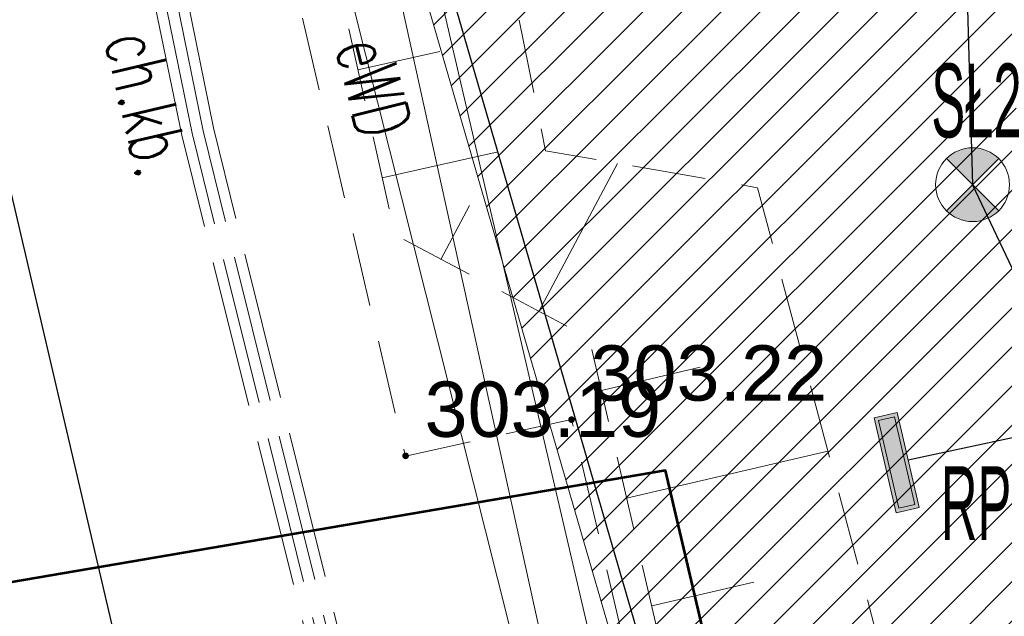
# Model space of a CAD drawing. Header units: metres. Extents: x 6567444 to 13135881, y 5574237 to 11149086.
# Tile 74 of 212: x 6567833.47 to 6567846.8, y 5574474.55 to 5574482.64. Entities that reach past the tile are written whole.
import ezdxf
from ezdxf.enums import TextEntityAlignment as Align

# ---------------------------------------------------------------- set-up
doc = ezdxf.new("R2010")
doc.units = ezdxf.units.M
for name, pattern in [('_MDCP$0$L_0_03', [1, 0.5, -0.5]), ('_MDCP$0$L_0_04', [1.5, 1, -0.5]), ('_MDCP$0$L_2_50', [2.5, 2, -0.5]), ('GE.I.6640.1.468.2024_MDCP_dodatkowe pomiary_12.03.2026$0$L_0_03', [1, 0.5, -0.5]), ('GE.I.6640.1.468.2024_MDCP_dodatkowe pomiary_12.03.2026$0$L_0_04', [1.5, 1, -0.5]), ('GE.I.6640.1.468.2024_MDCP_dodatkowe pomiary_12.03.2026$0$L_2_50', [2.5, 2, -0.5])]:
    doc.linetypes.add(name, pattern=pattern)
for name, color, linetype, lineweight in [('_MDCP$0$EGB_DzialkaEwidencyjna', 7, 'Continuous', 18), ('_MDCP$0$EGB_Klasouzytek', 92, 'Continuous', 18), ('_MDCP$0$EGB_KonturUzytkuGruntowego', 92, 'Continuous', 18), ('_MDCP$0$GES_PrzewodCieplowniczy', 212, 'Continuous', 18), ('_MDCP$0$GES_PrzewodElektroenergetyczny', 1, 'Continuous', 18), ('_MDCP$0$GES_PrzewodElektroenergetyczny_Projektowany', 7, 'Continuous', 18), ('_MDCP$0$KR_ObiektKarto', 7, 'Continuous', 18), ('_MDCP$0$OT_Komunikacja', 7, 'Continuous', 18), ('_MDCP$0$OT_Skarpa', 7, 'Continuous', 18), ('_MDCP$0$OTRS', 7, 'Continuous', 13), ('_MDCP$0$OTRS_O', 7, 'Continuous', 20), ('_MDCP$0$Z_GRANICE SPRAWDZONE', 100, 'Continuous', 30), ('_TT_KAN_D_Opis_PKT_II', 7, 'Continuous', 30), ('GE.I.6640.1.468.2024_MDCP_dodatkowe pomiary_12.03.2026$0$EGB_DzialkaEwidencyjna', 7, 'Continuous', 18), ('GE.I.6640.1.468.2024_MDCP_dodatkowe pomiary_12.03.2026$0$EGB_Klasouzytek', 92, 'Continuous', 18), ('GE.I.6640.1.468.2024_MDCP_dodatkowe pomiary_12.03.2026$0$EGB_KonturUzytkuGruntowego', 92, 'Continuous', 18), ('GE.I.6640.1.468.2024_MDCP_dodatkowe pomiary_12.03.2026$0$GES_PrzewodCieplowniczy', 212, 'Continuous', 18), ('GE.I.6640.1.468.2024_MDCP_dodatkowe pomiary_12.03.2026$0$GES_PrzewodElektroenergetyczny', 1, 'Continuous', 18), ('GE.I.6640.1.468.2024_MDCP_dodatkowe pomiary_12.03.2026$0$GES_PrzewodElektroenergetyczny_Projektowany', 7, 'Continuous', 18), ('GE.I.6640.1.468.2024_MDCP_dodatkowe pomiary_12.03.2026$0$KR_ObiektKarto', 7, 'Continuous', 18), ('GE.I.6640.1.468.2024_MDCP_dodatkowe pomiary_12.03.2026$0$OT_Komunikacja', 7, 'Continuous', 18), ('GE.I.6640.1.468.2024_MDCP_dodatkowe pomiary_12.03.2026$0$OT_Skarpa', 7, 'Continuous', 18), ('GE.I.6640.1.468.2024_MDCP_dodatkowe pomiary_12.03.2026$0$OTRS', 7, 'Continuous', 13), ('GE.I.6640.1.468.2024_MDCP_dodatkowe pomiary_12.03.2026$0$OTRS_O', 7, 'Continuous', 20), ('GE.I.6640.1.468.2024_MDCP_dodatkowe pomiary_12.03.2026$0$Z_GRANICE SPRAWDZONE', 100, 'Continuous', 30), ('PT-IE-001 PZT - instal. elektr XREFF$0$SEL_sieci_kable_nN', 1, 'PT-IE-001 PZT - instal. elektr XREFF$0$SEL_eN', 30), ('PT-IE-001 PZT - instal. elektr XREFF$0$SEL_sieci_oswietlenie_oprawy', 152, 'Continuous', 20), ('PT-IE-001 PZT - instal. elektr XREFF$0$SEL_zlacze_nN', 1, 'PT-IE-001 PZT - instal. elektr XREFF$0$SEL_eN', 20)]:
    doc.layers.add(name, color=color, linetype=linetype, lineweight=lineweight)
for name, color, linetype in [('FORMA - Arch 01 - PZT 1 Strefy', 7, 'Continuous'), ('PT-IE-001 PZT - instal. elektr XREFF$0$SEL_atrybut_bloku1', 7, 'Continuous'), ('PT-IE-001 PZT - instal. elektr XREFF$0$SEL_atrybut_bloku2', 9, 'Continuous')]:
    doc.layers.add(name, color=color, linetype=linetype)
doc.layers.add('PT-IE-001 PZT - instal. elektr XREFF$0$SEL_sieci_kable_nN_oswietlenie', color=7, linetype='PT-IE-001 PZT - instal. elektr XREFF$0$SEL_eNN', lineweight=30, true_color=0xff7a7a)
doc.styles.add('_MDCP$0$BDOT', font='arial.ttf', dxfattribs={"width": 0.9})
doc.styles.add('_MDCP$0$STANDARD', font='simplex.shx')
doc.styles.add('GE.I.6640.1.468.2024_MDCP_dodatkowe pomiary_12.03.2026$0$BDOT', font='arial.ttf', dxfattribs={"width": 0.9})
doc.styles.add('GE.I.6640.1.468.2024_MDCP_dodatkowe pomiary_12.03.2026$0$STANDARD', font='simplex.shx')
doc.styles.add('PT-IE-001 PZT - instal. elektr XREFF$0$ARIAL', font='ARIALN.TTF', dxfattribs={"width": 0.8})
doc.styles.add('PT-IE-001 PZT - instal. elektr XREFF$0$ROMANS', font='ARIALN.TTF', dxfattribs={"width": 0.8})
doc.linetypes.add('PT-IE-001 PZT - instal. elektr XREFF$0$SEL_eN', pattern='A,5,["eN",PT-IE-001 PZT - instal. elektr XREFF$0$ARIAL,S=1,R=0,X=1.8,Y=0.25],5', length=10)
doc.linetypes.add('PT-IE-001 PZT - instal. elektr XREFF$0$SEL_eNN', pattern='A,5,["eNN",PT-IE-001 PZT - instal. elektr XREFF$0$ARIAL,S=1,R=0,X=1.45,Y=0.25],5', length=10)

# ---------------------------------------------------------------- blocks, each defined once
blk = doc.blocks.new('_MDCP$0$OTRS')
at = {"layer": '_MDCP$0$OTRS', "color": 0, "lineweight": -3, "const_width": 0.09}
blk.add_lwpolyline([(-0.045, 0, 1), (0.045, 0, 1)], format="xyb", close=True, dxfattribs=at)
at = {"layer": '_MDCP$0$OTRS_O', "color": 0, "style": '_MDCP$0$BDOT'}
blk.add_attdef('RZEDNA', (0.514, 0.515), '', height=1.5, dxfattribs=at)
blk = doc.blocks.new('_MDCP')
at = {"layer": '_MDCP$0$EGB_DzialkaEwidencyjna', "linetype": 'CONTINUOUS', "lineweight": 18}
for p, q in [((6567849.51, 5574552.26), (6567921.55, 5574569.11)), ((6567921.55, 5574569.11), (6567946.41, 5574443.1)), ((6567830.11, 5574547.72), (6567849.51, 5574552.26)), ((6567829, 5574518.49), (6567830.11, 5574547.72)), ((6567851.37, 5574441.53), (6567829, 5574518.49)), ((6567946.41, 5574443.1), (6567945.87, 5574426.93)), ((6567857.95, 5574413.39), (6567851.37, 5574441.53)), ((6567945.87, 5574426.93), (6567941.78, 5574411.28)), ((6567864.17, 5574367.81), (6567857.95, 5574413.39)), ((6567941.78, 5574411.28), (6567926.87, 5574389.48)), ((6567926.87, 5574389.48), (6567903.73, 5574376.76)), ((6567903.73, 5574376.76), (6567864.17, 5574367.81))]:
    blk.add_line(p, q, dxfattribs=at)
at = {"layer": '_MDCP$0$EGB_DzialkaEwidencyjna', "linetype": 'Continuous', "lineweight": 18}
blk.add_line((6567829.07, 5574518.25), (6567851.3, 5574441.77), dxfattribs=at)
at = {"layer": '_MDCP$0$EGB_Klasouzytek', "lineweight": 18}
blk.add_lwpolyline([(6567903.73, 5574376.76), (6567864.17, 5574367.81), (6567857.95, 5574413.39), (6567851.37, 5574441.53), (6567829, 5574518.49), (6567830.11, 5574547.72), (6567849.51, 5574552.26), (6567921.55, 5574569.11), (6567946.41, 5574443.1), (6567945.87, 5574426.93), (6567941.78, 5574411.28), (6567926.87, 5574389.48)], close=True, dxfattribs=at)
blk.add_lwpolyline([(6567843.288, 5574339.738), (6567840.22, 5574379.37), (6567837.97, 5574408.39), (6567824.54, 5574464.39), (6567815.07, 5574503.11), (6567813.39, 5574510.85), (6567812.91, 5574512.76), (6567809.64, 5574533.63), (6567810.66, 5574545.93), (6567811.96, 5574548.85), (6567814.7, 5574549.3), (6567819.81, 5574551.02), (6567841.64, 5574556.2), (6567848.19, 5574557.83), (6567849.51, 5574552.26), (6567830.11, 5574547.72), (6567829, 5574518.49), (6567851.37, 5574441.53), (6567857.95, 5574413.39), (6567862.49, 5574380.1), (6567864.17, 5574367.81), (6567869.98, 5574345.11), (6567862.17, 5574342.99), (6567862.141, 5574342.197)], dxfattribs=at)
at = {"layer": '_MDCP$0$EGB_KonturUzytkuGruntowego', "linetype": '_MDCP$0$L_0_03', "lineweight": 18, "flags": 128}
blk.add_lwpolyline([(6567864.17, 5574367.81), (6567862.49, 5574380.1), (6567857.95, 5574413.39), (6567851.37, 5574441.53), (6567829, 5574518.49), (6567830.11, 5574547.72), (6567849.51, 5574552.26), (6567921.55, 5574569.11), (6567946.41, 5574443.1), (6567945.87, 5574426.93), (6567941.78, 5574411.28), (6567926.87, 5574389.48), (6567903.73, 5574376.76)], close=True, dxfattribs=at)
at = {"layer": '_MDCP$0$EGB_KonturUzytkuGruntowego', "linetype": '_MDCP$0$L_0_03', "lineweight": 18}
blk.add_lwpolyline([(6567843.288, 5574339.738), (6567840.22, 5574379.37), (6567837.97, 5574408.39), (6567824.54, 5574464.39), (6567815.07, 5574503.11), (6567813.39, 5574510.85), (6567812.91, 5574512.76), (6567809.64, 5574533.63), (6567810.66, 5574545.93), (6567811.96, 5574548.85), (6567814.7, 5574549.3), (6567819.81, 5574551.02), (6567841.64, 5574556.2), (6567848.19, 5574557.83), (6567849.51, 5574552.26), (6567830.11, 5574547.72), (6567829, 5574518.49), (6567851.37, 5574441.53), (6567857.95, 5574413.39), (6567862.49, 5574380.1), (6567864.17, 5574367.81), (6567869.98, 5574345.11), (6567862.17, 5574342.99), (6567862.141, 5574342.197)], dxfattribs=at)
at = {"layer": '_MDCP$0$GES_PrzewodCieplowniczy', "color": 212, "linetype": 'Continuous', "lineweight": 18}
for points in [[(6567836.27, 5574514.58), (6567838.64, 5574502.84), (6567840.62, 5574493.53), (6567842.25, 5574485.64), (6567842.38, 5574485.02), (6567842.29, 5574484.77), (6567842.07, 5574484.59), (6567841.46, 5574484.45), (6567839.96, 5574484.11), (6567839.36, 5574483.95), (6567839.11, 5574483.75), (6567839.04, 5574483.46), (6567839.18, 5574482.9), (6567841.9, 5574471.21), (6567844.63, 5574459.56), (6567847.51, 5574447.9)], [(6567846.8, 5574448.34), (6567843.76, 5574459.96), (6567841.1, 5574471.68), (6567838.52, 5574483.39), (6567838.38, 5574483.97), (6567838.49, 5574484.23), (6567838.66, 5574484.42), (6567839.3, 5574484.57), (6567840.97, 5574484.92), (6567841.53, 5574485.04), (6567841.75, 5574485.21), (6567841.82, 5574485.48), (6567841.72, 5574486.09), (6567840.21, 5574493.42), (6567838.21, 5574503.22)]]:
    blk.add_lwpolyline(points, dxfattribs=at)
at = {"layer": '_MDCP$0$GES_PrzewodElektroenergetyczny', "color": 1, "linetype": 'Continuous', "lineweight": 18, "flags": 128}
blk.add_lwpolyline([(6567839.429, 5574557.634), (6567843.814, 5574538.959), (6567847.225, 5574531.413), (6567849.054, 5574530.594), (6567849.634, 5574529.929), (6567849.99, 5574528.845), (6567850.111, 5574525.986), (6567849.4, 5574523.295), (6567833.849, 5574501.642), (6567833.428, 5574500.948), (6567842.057, 5574466.646), (6567837.363, 5574465.727), (6567836.904, 5574465.072), (6567825.838, 5574462.038), (6567824.032, 5574462.668), (6567814.032, 5574503.304), (6567812.705, 5574511.261)], dxfattribs=at)
at = {"layer": '_MDCP$0$GES_PrzewodElektroenergetyczny_Projektowany', "color": 1, "linetype": '_MDCP$0$L_2_50', "lineweight": 18}
for points in [[(6567845.68, 5574439.84), (6567840.19, 5574462.85), (6567835.66, 5574481.07), (6567834.95, 5574484.54), (6567834.05, 5574490.99), (6567831.43, 5574502.77), (6567830.63, 5574506.04), (6567829.56, 5574510.76), (6567828.06, 5574518.04), (6567827.51, 5574522.9), (6567827.23, 5574530.3), (6567826.89, 5574535.46), (6567826.99, 5574541.55), (6567830.8, 5574547.4), (6567832.52, 5574549.58), (6567838.98, 5574558.71), (6567836.25, 5574574.12), (6567833.79, 5574575.29), (6567831.956, 5574576.607)], [(6567845.79, 5574439.99), (6567840.33, 5574462.89), (6567835.8, 5574481.1), (6567835.1, 5574484.56), (6567834.2, 5574491.02), (6567831.58, 5574502.8), (6567830.78, 5574506.07), (6567829.7, 5574510.79), (6567828.21, 5574518.06), (6567827.66, 5574522.91), (6567827.38, 5574530.31), (6567827.04, 5574535.46), (6567827.14, 5574541.51), (6567830.92, 5574547.31), (6567832.64, 5574549.49), (6567839.14, 5574558.67), (6567836.38, 5574574.22), (6567833.87, 5574575.42), (6567832.16, 5574576.645)], [(6567845.91, 5574440.13), (6567840.48, 5574462.92), (6567835.95, 5574481.13), (6567835.25, 5574484.59), (6567834.35, 5574491.04), (6567831.72, 5574502.84), (6567830.92, 5574506.11), (6567829.85, 5574510.82), (6567828.36, 5574518.08), (6567827.81, 5574522.92), (6567827.53, 5574530.32), (6567827.19, 5574535.47), (6567827.29, 5574541.46), (6567831.04, 5574547.22), (6567832.76, 5574549.39), (6567839.3, 5574558.64), (6567836.51, 5574574.32), (6567833.95, 5574575.55), (6567832.368, 5574576.684)], [(6567846.03, 5574440.28), (6567840.62, 5574462.96), (6567836.09, 5574481.17), (6567835.4, 5574484.61), (6567834.5, 5574491.07), (6567831.87, 5574502.87), (6567831.07, 5574506.14), (6567830, 5574510.85), (6567828.5, 5574518.11), (6567827.96, 5574522.93), (6567827.68, 5574530.33), (6567827.34, 5574535.47), (6567827.44, 5574541.42), (6567831.16, 5574547.14), (6567832.88, 5574549.3), (6567839.46, 5574558.6), (6567836.65, 5574574.42), (6567834.02, 5574575.68), (6567832.567, 5574576.722)]]:
    blk.add_lwpolyline(points, dxfattribs=at)
at = {"layer": '_MDCP$0$KR_ObiektKarto', "linetype": 'Continuous', "lineweight": 18, "flags": 128}
for points in [[(6567838.048, 5574481.959), (6567839.158, 5574482.208)], [(6567838.376, 5574480.496), (6567839.949, 5574480.848)], [(6567840.496, 5574478.684), (6567841.564, 5574480.69)], [(6567839.172, 5574479.389), (6567839.561, 5574480.118)], [(6567841.345, 5574477.613), (6567842.685, 5574477.926)], [(6567841.686, 5574476.153), (6567844.411, 5574476.789)], [(6567842.027, 5574474.692), (6567843.412, 5574475.015)]]:
    blk.add_lwpolyline(points, dxfattribs=at)
at = {"layer": '_MDCP$0$OT_Komunikacja', "color": 7, "linetype": 'Continuous', "lineweight": 25, "flags": 128}
blk.add_lwpolyline([(6567840.92, 5574450.67), (6567838.96, 5574456.25), (6567831.07, 5574490.06), (6567830.27, 5574495.98), (6567829, 5574501.83), (6567827.92, 5574506.7)], dxfattribs=at)
at = {"layer": '_MDCP$0$OT_Komunikacja', "color": 7, "linetype": '_MDCP$0$L_0_04', "lineweight": 18, "flags": 128}
blk.add_lwpolyline([(6567947.515, 5574455.698), (6567948.396, 5574450.424), (6567948.648, 5574448.732), (6567948.975, 5574446.476), (6567949.265, 5574444.281), (6567949.478, 5574440.508), (6567949.478, 5574438.827), (6567949.548, 5574436.345), (6567949.466, 5574434.494), (6567949.331, 5574431.506), (6567949.013, 5574428.567), (6567948.397, 5574424.452), (6567947.845, 5574421.592), (6567946.958, 5574417.848), (6567946.194, 5574415.206), (6567944.955, 5574411.463), (6567944.22, 5574409.565), (6567943.335, 5574407.431), (6567941.896, 5574404.446), (6567940.723, 5574402.331), (6567939.781, 5574400.677), (6567938.516, 5574398.665), (6567936.744, 5574396.084), (6567934.465, 5574393.243), (6567932.327, 5574390.844), (6567928.971, 5574387.543), (6567926.7, 5574385.54), (6567925.032, 5574384.195), (6567923.337, 5574382.935), (6567920.797, 5574381.179), (6567917.606, 5574379.366), (6567914.527, 5574377.737), (6567911.816, 5574376.502), (6567909.558, 5574375.579), (6567907.269, 5574374.816), (6567903.606, 5574373.672), (6567899.382, 5574372.528), (6567894.891, 5574371.274), (6567878.894, 5574366.917), (6567867.949, 5574363.87), (6567863.154, 5574362.61), (6567857.11, 5574361.35), (6567856.863, 5574364.456), (6567856.582, 5574368.039), (6567856.09, 5574372.83), (6567857, 5574372.9), (6567856.31, 5574378.9), (6567855.79, 5574382.87), (6567855.18, 5574386.83), (6567854.51, 5574390.76), (6567853.78, 5574394.71), (6567853.05, 5574398.63), (6567852.19, 5574402.6), (6567849.76, 5574413.26), (6567849.89, 5574414.22), (6567851.83, 5574414.67), (6567851.37, 5574416.66), (6567854.58, 5574417.42), (6567850.88, 5574432.39), (6567845.96, 5574431.22), (6567840.92, 5574450.67), (6567838.96, 5574456.25), (6567831.07, 5574490.06), (6567830.27, 5574495.98), (6567829, 5574501.83), (6567827.92, 5574506.7), (6567826.86, 5574511.56), (6567826.08, 5574515.52), (6567825.4, 5574519.47), (6567824.95, 5574522.44), (6567824.5, 5574526.43), (6567824.25, 5574529.43), (6567824.08, 5574532.42), (6567824.01, 5574536.4), (6567824.25, 5574539.41), (6567825.44, 5574545.29), (6567826.09, 5574547.18), (6567826.92, 5574548.98), (6567827.87, 5574550.71), (6567829, 5574552.37), (6567849.24, 5574556.86), (6567847.84, 5574562.43), (6567850.42, 5574563.07), (6567851, 5574562.82), (6567857.08, 5574558.64), (6567878.36, 5574563.51), (6567907.32, 5574570.28), (6567907.73, 5574567.88), (6567878.94, 5574561.2), (6567857.62, 5574556.33), (6567833.07, 5574550.68), (6567832.17, 5574550.48), (6567830.79, 5574549.8), (6567829.67, 5574548.79), (6567828.68, 5574547.02), (6567827.68, 5574544.22), (6567827.06, 5574541.37), (6567826.61, 5574538.33), (6567826.47, 5574535.3), (6567826.62, 5574531.27), (6567826.93, 5574527.32), (6567827.29, 5574523.8), (6567827.81, 5574520.34), (6567828.64, 5574515.44), (6567829.22, 5574512.47), (6567831.34, 5574502.7), (6567832, 5574502.04), (6567832.86, 5574501.86), (6567835.48, 5574490.39), (6567838.69, 5574476.72), (6567840.94, 5574477.22), (6567842.1, 5574472.29), (6567839.84, 5574471.76), (6567843.24, 5574457.14), (6567846.41, 5574443.89), (6567846.82, 5574442.27), (6567847.04, 5574441.61), (6567847.42, 5574441.08), (6567847.97, 5574440.71), (6567848.63, 5574440.56), (6567849.32, 5574440.61), (6567851.19, 5574441.04), (6567854.02, 5574429.39), (6567857.72, 5574414.07), (6567855.38, 5574413.53), (6567854.43, 5574412.7), (6567853.63, 5574411.68), (6567853.17, 5574410.72), (6567853.12, 5574409.71), (6567854.26, 5574404.84), (6567855.51, 5574399), (6567857.01, 5574391.2), (6567857.79, 5574386.18), (6567858.35, 5574382.21), (6567859.02, 5574377.27), (6567859.909, 5574368.887), (6567860.055, 5574367.78), (6567860.402, 5574366.895), (6567861.348, 5574365.757), (6567862.743, 5574365.112), (6567863.812, 5574364.983), (6567864.873, 5574365.082), (6567875.385, 5574368.045), (6567887.169, 5574371.344), (6567894.86, 5574373.433), (6567904.193, 5574375.979), (6567909.986, 5574377.842), (6567913.714, 5574379.575), (6567916.29, 5574380.93), (6567919.833, 5574382.929), (6567921.94, 5574384.465), (6567924.837, 5574386.597), (6567926.974, 5574388.488), (6567928.91, 5574390.273), (6567932.797, 5574394.443), (6567936.263, 5574399.014), (6567938.789, 5574403.047), (6567940.719, 5574406.619), (6567942.6, 5574410.97), (6567944.237, 5574415.951), (6567945.095, 5574418.932), (6567946.005, 5574422.667), (6567946.916, 5574428.255), (6567947.357, 5574433.537), (6567947.446, 5574438.626), (6567947.184, 5574444.294), (6567946.685, 5574448.233), (6567946.054, 5574452.175), (6567945.029, 5574458.386), (6567942.856, 5574469.729), (6567945.871, 5574465.435)], close=True, dxfattribs=at)
at = {"layer": '_MDCP$0$OT_Skarpa', "color": 7, "linetype": '_MDCP$0$L_0_04', "lineweight": 18, "flags": 128}
blk.add_lwpolyline([(6567836.9, 5574495.68), (6567838.52, 5574491.11), (6567840.59, 5574480.86), (6567843.46, 5574480.36), (6567848.13, 5574462.83), (6567851.9, 5574444.67), (6567858.01, 5574426.68), (6567860.79, 5574412.31), (6567856.48, 5574410.59), (6567857.58, 5574403.57), (6567859.68, 5574394.97), (6567860.62, 5574385.5), (6567861.58, 5574370.45), (6567862.01, 5574368.01), (6567863.53, 5574367.38), (6567863.13, 5574366), (6567861.59, 5574366.75), (6567860.54, 5574368.19), (6567859.27, 5574379.76), (6567857.79, 5574389.9), (6567858.03, 5574392), (6567857.57, 5574394.08), (6567856.6, 5574396.01), (6567853.99, 5574408.75), (6567853.94, 5574410.45), (6567854.9, 5574412.03), (6567856.04, 5574412.96), (6567858.35, 5574413.64), (6567855.26, 5574426.79), (6567851.62, 5574441.38), (6567849.42, 5574443.2), (6567847.4, 5574447.15), (6567844.89, 5574462.43), (6567841.18, 5574478.32), (6567838.55, 5574479.72), (6567836.83, 5574487.4), (6567833.76, 5574501.75)], close=True, dxfattribs=at)
at = {"layer": '_MDCP$0$Z_GRANICE SPRAWDZONE', "linetype": 'ByBlock', "flags": 128}
blk.add_lwpolyline([(6567830.11, 5574547.72), (6567849.531, 5574552.262), (6567921.55, 5574569.11), (6567946.41, 5574443.1), (6567945.87, 5574426.93), (6567941.769, 5574411.258), (6567926.87, 5574389.48), (6567903.73, 5574376.76), (6567864.17, 5574367.81), (6567857.95, 5574413.39), (6567851.37, 5574441.53), (6567829, 5574518.49), (6567830.11, 5574547.72)], dxfattribs=at)
at = {"layer": '_MDCP$0$OTRS', "xscale": 0.5, "yscale": 0.5, "zscale": 0.5}
for p, values in [((6567840.941, 5574477.216, 303.219), {'RZEDNA': '303.22'}), ((6567838.693, 5574476.725, 303.187), {'RZEDNA': '303.19'})]:
    blk.add_blockref('_MDCP$0$OTRS', p, dxfattribs=at).add_auto_attribs(values)
at = {"layer": '_MDCP$0$GES_PrzewodElektroenergetyczny', "color": 1, "lineweight": 15, "style": '_MDCP$0$STANDARD', "width": 0.66}
blk.add_text('eWD', height=0.75, rotation=-75.9, dxfattribs=at).set_placement((6567838.264, 5574481.722), align=Align.MIDDLE_CENTER)
at = {"layer": '_MDCP$0$OT_Komunikacja', "color": 7, "lineweight": 15, "style": '_MDCP$0$STANDARD', "width": 0.66}
blk.add_text('ch.kb.', height=0.75, rotation=283.1, dxfattribs=at).set_placement((6567835.2, 5574481.5), align=Align.MIDDLE_CENTER)
blk = doc.blocks.new('GE.I.6640.1.468.2024_MDCP_dodatkowe pomiary_12.03.2026$0$OTRS')
at = {"layer": 'GE.I.6640.1.468.2024_MDCP_dodatkowe pomiary_12.03.2026$0$OTRS', "color": 0, "lineweight": -3, "const_width": 0.09}
blk.add_lwpolyline([(-0.045, 0, 1), (0.045, 0, 1)], format="xyb", close=True, dxfattribs=at)
at = {"layer": 'GE.I.6640.1.468.2024_MDCP_dodatkowe pomiary_12.03.2026$0$OTRS_O', "color": 0, "style": 'GE.I.6640.1.468.2024_MDCP_dodatkowe pomiary_12.03.2026$0$BDOT'}
blk.add_attdef('RZEDNA', (0.514, 0.515), '', height=1.5, dxfattribs=at)
blk = doc.blocks.new('GE.I.6640.1.468.2024_MDCP_dodatkowe pomiary_12.03.2026')
at = {"layer": 'GE.I.6640.1.468.2024_MDCP_dodatkowe pomiary_12.03.2026$0$EGB_DzialkaEwidencyjna', "linetype": 'CONTINUOUS', "lineweight": 18}
for p, q in [((6567849.51, 5574552.26), (6567921.55, 5574569.11)), ((6567921.55, 5574569.11), (6567946.41, 5574443.1)), ((6567830.11, 5574547.72), (6567849.51, 5574552.26)), ((6567829, 5574518.49), (6567830.11, 5574547.72)), ((6567851.37, 5574441.53), (6567829, 5574518.49)), ((6567946.41, 5574443.1), (6567945.87, 5574426.93)), ((6567857.95, 5574413.39), (6567851.37, 5574441.53)), ((6567945.87, 5574426.93), (6567941.78, 5574411.28)), ((6567864.17, 5574367.81), (6567857.95, 5574413.39)), ((6567941.78, 5574411.28), (6567926.87, 5574389.48)), ((6567926.87, 5574389.48), (6567903.73, 5574376.76)), ((6567903.73, 5574376.76), (6567864.17, 5574367.81))]:
    blk.add_line(p, q, dxfattribs=at)
at = {"layer": 'GE.I.6640.1.468.2024_MDCP_dodatkowe pomiary_12.03.2026$0$EGB_DzialkaEwidencyjna', "linetype": 'Continuous', "lineweight": 18}
blk.add_line((6567829.07, 5574518.25), (6567851.3, 5574441.77), dxfattribs=at)
at = {"layer": 'GE.I.6640.1.468.2024_MDCP_dodatkowe pomiary_12.03.2026$0$EGB_Klasouzytek', "lineweight": 18}
blk.add_lwpolyline([(6567903.73, 5574376.76), (6567864.17, 5574367.81), (6567857.95, 5574413.39), (6567851.37, 5574441.53), (6567829, 5574518.49), (6567830.11, 5574547.72), (6567849.51, 5574552.26), (6567921.55, 5574569.11), (6567946.41, 5574443.1), (6567945.87, 5574426.93), (6567941.78, 5574411.28), (6567926.87, 5574389.48)], close=True, dxfattribs=at)
blk.add_lwpolyline([(6567843.288, 5574339.738), (6567840.22, 5574379.37), (6567837.97, 5574408.39), (6567824.54, 5574464.39), (6567815.07, 5574503.11), (6567813.39, 5574510.85), (6567812.91, 5574512.76), (6567809.64, 5574533.63), (6567810.66, 5574545.93), (6567811.96, 5574548.85), (6567814.7, 5574549.3), (6567819.81, 5574551.02), (6567841.64, 5574556.2), (6567848.19, 5574557.83), (6567849.51, 5574552.26), (6567830.11, 5574547.72), (6567829, 5574518.49), (6567851.37, 5574441.53), (6567857.95, 5574413.39), (6567862.49, 5574380.1), (6567864.17, 5574367.81), (6567869.98, 5574345.11), (6567862.17, 5574342.99), (6567862.141, 5574342.197)], dxfattribs=at)
at = {"layer": 'GE.I.6640.1.468.2024_MDCP_dodatkowe pomiary_12.03.2026$0$EGB_KonturUzytkuGruntowego', "linetype": 'GE.I.6640.1.468.2024_MDCP_dodatkowe pomiary_12.03.2026$0$L_0_03', "lineweight": 18, "flags": 128}
blk.add_lwpolyline([(6567864.17, 5574367.81), (6567862.49, 5574380.1), (6567857.95, 5574413.39), (6567851.37, 5574441.53), (6567829, 5574518.49), (6567830.11, 5574547.72), (6567849.51, 5574552.26), (6567921.55, 5574569.11), (6567946.41, 5574443.1), (6567945.87, 5574426.93), (6567941.78, 5574411.28), (6567926.87, 5574389.48), (6567903.73, 5574376.76)], close=True, dxfattribs=at)
at = {"layer": 'GE.I.6640.1.468.2024_MDCP_dodatkowe pomiary_12.03.2026$0$EGB_KonturUzytkuGruntowego', "linetype": 'GE.I.6640.1.468.2024_MDCP_dodatkowe pomiary_12.03.2026$0$L_0_03', "lineweight": 18}
blk.add_lwpolyline([(6567843.288, 5574339.738), (6567840.22, 5574379.37), (6567837.97, 5574408.39), (6567824.54, 5574464.39), (6567815.07, 5574503.11), (6567813.39, 5574510.85), (6567812.91, 5574512.76), (6567809.64, 5574533.63), (6567810.66, 5574545.93), (6567811.96, 5574548.85), (6567814.7, 5574549.3), (6567819.81, 5574551.02), (6567841.64, 5574556.2), (6567848.19, 5574557.83), (6567849.51, 5574552.26), (6567830.11, 5574547.72), (6567829, 5574518.49), (6567851.37, 5574441.53), (6567857.95, 5574413.39), (6567862.49, 5574380.1), (6567864.17, 5574367.81), (6567869.98, 5574345.11), (6567862.17, 5574342.99), (6567862.141, 5574342.197)], dxfattribs=at)
at = {"layer": 'GE.I.6640.1.468.2024_MDCP_dodatkowe pomiary_12.03.2026$0$GES_PrzewodCieplowniczy', "color": 212, "linetype": 'Continuous', "lineweight": 18}
for points in [[(6567836.27, 5574514.58), (6567838.64, 5574502.84), (6567840.62, 5574493.53), (6567842.25, 5574485.64), (6567842.38, 5574485.02), (6567842.29, 5574484.77), (6567842.07, 5574484.59), (6567841.46, 5574484.45), (6567839.96, 5574484.11), (6567839.36, 5574483.95), (6567839.11, 5574483.75), (6567839.04, 5574483.46), (6567839.18, 5574482.9), (6567841.9, 5574471.21), (6567844.63, 5574459.56), (6567847.51, 5574447.9)], [(6567846.8, 5574448.34), (6567843.76, 5574459.96), (6567841.1, 5574471.68), (6567838.52, 5574483.39), (6567838.38, 5574483.97), (6567838.49, 5574484.23), (6567838.66, 5574484.42), (6567839.3, 5574484.57), (6567840.97, 5574484.92), (6567841.53, 5574485.04), (6567841.75, 5574485.21), (6567841.82, 5574485.48), (6567841.72, 5574486.09), (6567840.21, 5574493.42), (6567838.21, 5574503.22)]]:
    blk.add_lwpolyline(points, dxfattribs=at)
at = {"layer": 'GE.I.6640.1.468.2024_MDCP_dodatkowe pomiary_12.03.2026$0$GES_PrzewodElektroenergetyczny', "color": 1, "linetype": 'Continuous', "lineweight": 18, "flags": 128}
blk.add_lwpolyline([(6567839.429, 5574557.634), (6567843.814, 5574538.959), (6567847.225, 5574531.413), (6567849.054, 5574530.594), (6567849.634, 5574529.929), (6567849.99, 5574528.845), (6567850.111, 5574525.986), (6567849.4, 5574523.295), (6567833.849, 5574501.642), (6567833.428, 5574500.948), (6567842.057, 5574466.646), (6567837.363, 5574465.727), (6567836.904, 5574465.072), (6567825.838, 5574462.038), (6567824.032, 5574462.668), (6567814.032, 5574503.304), (6567812.705, 5574511.261)], dxfattribs=at)
at = {"layer": 'GE.I.6640.1.468.2024_MDCP_dodatkowe pomiary_12.03.2026$0$GES_PrzewodElektroenergetyczny_Projektowany', "color": 1, "linetype": 'GE.I.6640.1.468.2024_MDCP_dodatkowe pomiary_12.03.2026$0$L_2_50', "lineweight": 18}
for points in [[(6567845.68, 5574439.84), (6567840.19, 5574462.85), (6567835.66, 5574481.07), (6567834.95, 5574484.54), (6567834.05, 5574490.99), (6567831.43, 5574502.77), (6567830.63, 5574506.04), (6567829.56, 5574510.76), (6567828.06, 5574518.04), (6567827.51, 5574522.9), (6567827.23, 5574530.3), (6567826.89, 5574535.46), (6567826.99, 5574541.55), (6567830.8, 5574547.4), (6567832.52, 5574549.58), (6567838.98, 5574558.71), (6567836.25, 5574574.12), (6567833.79, 5574575.29), (6567831.956, 5574576.607)], [(6567845.79, 5574439.99), (6567840.33, 5574462.89), (6567835.8, 5574481.1), (6567835.1, 5574484.56), (6567834.2, 5574491.02), (6567831.58, 5574502.8), (6567830.78, 5574506.07), (6567829.7, 5574510.79), (6567828.21, 5574518.06), (6567827.66, 5574522.91), (6567827.38, 5574530.31), (6567827.04, 5574535.46), (6567827.14, 5574541.51), (6567830.92, 5574547.31), (6567832.64, 5574549.49), (6567839.14, 5574558.67), (6567836.38, 5574574.22), (6567833.87, 5574575.42), (6567832.16, 5574576.645)], [(6567845.91, 5574440.13), (6567840.48, 5574462.92), (6567835.95, 5574481.13), (6567835.25, 5574484.59), (6567834.35, 5574491.04), (6567831.72, 5574502.84), (6567830.92, 5574506.11), (6567829.85, 5574510.82), (6567828.36, 5574518.08), (6567827.81, 5574522.92), (6567827.53, 5574530.32), (6567827.19, 5574535.47), (6567827.29, 5574541.46), (6567831.04, 5574547.22), (6567832.76, 5574549.39), (6567839.3, 5574558.64), (6567836.51, 5574574.32), (6567833.95, 5574575.55), (6567832.368, 5574576.684)], [(6567846.03, 5574440.28), (6567840.62, 5574462.96), (6567836.09, 5574481.17), (6567835.4, 5574484.61), (6567834.5, 5574491.07), (6567831.87, 5574502.87), (6567831.07, 5574506.14), (6567830, 5574510.85), (6567828.5, 5574518.11), (6567827.96, 5574522.93), (6567827.68, 5574530.33), (6567827.34, 5574535.47), (6567827.44, 5574541.42), (6567831.16, 5574547.14), (6567832.88, 5574549.3), (6567839.46, 5574558.6), (6567836.65, 5574574.42), (6567834.02, 5574575.68), (6567832.567, 5574576.722)]]:
    blk.add_lwpolyline(points, dxfattribs=at)
at = {"layer": 'GE.I.6640.1.468.2024_MDCP_dodatkowe pomiary_12.03.2026$0$KR_ObiektKarto', "linetype": 'Continuous', "lineweight": 18, "flags": 128}
for points in [[(6567838.048, 5574481.959), (6567839.158, 5574482.208)], [(6567838.376, 5574480.496), (6567839.949, 5574480.848)], [(6567840.496, 5574478.684), (6567841.564, 5574480.69)], [(6567839.172, 5574479.389), (6567839.561, 5574480.118)], [(6567841.345, 5574477.613), (6567842.685, 5574477.926)], [(6567841.686, 5574476.153), (6567844.411, 5574476.789)], [(6567842.027, 5574474.692), (6567843.412, 5574475.015)]]:
    blk.add_lwpolyline(points, dxfattribs=at)
at = {"layer": 'GE.I.6640.1.468.2024_MDCP_dodatkowe pomiary_12.03.2026$0$OT_Komunikacja', "color": 7, "linetype": 'Continuous', "lineweight": 25, "flags": 128}
blk.add_lwpolyline([(6567840.92, 5574450.67), (6567838.96, 5574456.25), (6567831.07, 5574490.06), (6567830.27, 5574495.98), (6567829, 5574501.83), (6567827.92, 5574506.7)], dxfattribs=at)
at = {"layer": 'GE.I.6640.1.468.2024_MDCP_dodatkowe pomiary_12.03.2026$0$OT_Komunikacja', "color": 7, "linetype": 'GE.I.6640.1.468.2024_MDCP_dodatkowe pomiary_12.03.2026$0$L_0_04', "lineweight": 18, "flags": 128}
blk.add_lwpolyline([(6567947.515, 5574455.698), (6567948.396, 5574450.424), (6567948.648, 5574448.732), (6567948.975, 5574446.476), (6567949.265, 5574444.281), (6567949.478, 5574440.508), (6567949.478, 5574438.827), (6567949.548, 5574436.345), (6567949.466, 5574434.494), (6567949.331, 5574431.506), (6567949.013, 5574428.567), (6567948.397, 5574424.452), (6567947.845, 5574421.592), (6567946.958, 5574417.848), (6567946.194, 5574415.206), (6567944.955, 5574411.463), (6567944.22, 5574409.565), (6567943.335, 5574407.431), (6567941.896, 5574404.446), (6567940.723, 5574402.331), (6567939.781, 5574400.677), (6567938.516, 5574398.665), (6567936.744, 5574396.084), (6567934.465, 5574393.243), (6567932.327, 5574390.844), (6567928.971, 5574387.543), (6567926.7, 5574385.54), (6567925.032, 5574384.195), (6567923.337, 5574382.935), (6567920.797, 5574381.179), (6567917.606, 5574379.366), (6567914.527, 5574377.737), (6567911.816, 5574376.502), (6567909.558, 5574375.579), (6567907.269, 5574374.816), (6567903.606, 5574373.672), (6567899.382, 5574372.528), (6567894.891, 5574371.274), (6567878.894, 5574366.917), (6567867.949, 5574363.87), (6567863.154, 5574362.61), (6567857.11, 5574361.35), (6567856.863, 5574364.456), (6567856.582, 5574368.039), (6567856.09, 5574372.83), (6567857, 5574372.9), (6567856.31, 5574378.9), (6567855.79, 5574382.87), (6567855.18, 5574386.83), (6567854.51, 5574390.76), (6567853.78, 5574394.71), (6567853.05, 5574398.63), (6567852.19, 5574402.6), (6567849.76, 5574413.26), (6567849.89, 5574414.22), (6567851.83, 5574414.67), (6567851.37, 5574416.66), (6567854.58, 5574417.42), (6567850.88, 5574432.39), (6567845.96, 5574431.22), (6567840.92, 5574450.67), (6567838.96, 5574456.25), (6567831.07, 5574490.06), (6567830.27, 5574495.98), (6567829, 5574501.83), (6567827.92, 5574506.7), (6567826.86, 5574511.56), (6567826.08, 5574515.52), (6567825.4, 5574519.47), (6567824.95, 5574522.44), (6567824.5, 5574526.43), (6567824.25, 5574529.43), (6567824.08, 5574532.42), (6567824.01, 5574536.4), (6567824.25, 5574539.41), (6567825.44, 5574545.29), (6567826.09, 5574547.18), (6567826.92, 5574548.98), (6567827.87, 5574550.71), (6567829, 5574552.37), (6567849.24, 5574556.86), (6567847.84, 5574562.43), (6567850.42, 5574563.07), (6567851, 5574562.82), (6567857.08, 5574558.64), (6567878.36, 5574563.51), (6567907.32, 5574570.28), (6567907.73, 5574567.88), (6567878.94, 5574561.2), (6567857.62, 5574556.33), (6567833.07, 5574550.68), (6567832.17, 5574550.48), (6567830.79, 5574549.8), (6567829.67, 5574548.79), (6567828.68, 5574547.02), (6567827.68, 5574544.22), (6567827.06, 5574541.37), (6567826.61, 5574538.33), (6567826.47, 5574535.3), (6567826.62, 5574531.27), (6567826.93, 5574527.32), (6567827.29, 5574523.8), (6567827.81, 5574520.34), (6567828.64, 5574515.44), (6567829.22, 5574512.47), (6567831.34, 5574502.7), (6567832, 5574502.04), (6567832.86, 5574501.86), (6567835.48, 5574490.39), (6567838.69, 5574476.72), (6567840.94, 5574477.22), (6567842.1, 5574472.29), (6567839.84, 5574471.76), (6567843.24, 5574457.14), (6567846.41, 5574443.89), (6567846.82, 5574442.27), (6567847.04, 5574441.61), (6567847.42, 5574441.08), (6567847.97, 5574440.71), (6567848.63, 5574440.56), (6567849.32, 5574440.61), (6567851.19, 5574441.04), (6567854.02, 5574429.39), (6567857.72, 5574414.07), (6567855.38, 5574413.53), (6567854.43, 5574412.7), (6567853.63, 5574411.68), (6567853.17, 5574410.72), (6567853.12, 5574409.71), (6567854.26, 5574404.84), (6567855.51, 5574399), (6567857.01, 5574391.2), (6567857.79, 5574386.18), (6567858.35, 5574382.21), (6567859.02, 5574377.27), (6567859.909, 5574368.887), (6567860.055, 5574367.78), (6567860.402, 5574366.895), (6567861.348, 5574365.757), (6567862.743, 5574365.112), (6567863.812, 5574364.983), (6567864.873, 5574365.082), (6567875.385, 5574368.045), (6567887.169, 5574371.344), (6567894.86, 5574373.433), (6567904.193, 5574375.979), (6567909.986, 5574377.842), (6567913.714, 5574379.575), (6567916.29, 5574380.93), (6567919.833, 5574382.929), (6567921.94, 5574384.465), (6567924.837, 5574386.597), (6567926.974, 5574388.488), (6567928.91, 5574390.273), (6567932.797, 5574394.443), (6567936.263, 5574399.014), (6567938.789, 5574403.047), (6567940.719, 5574406.619), (6567942.6, 5574410.97), (6567944.237, 5574415.951), (6567945.095, 5574418.932), (6567946.005, 5574422.667), (6567946.916, 5574428.255), (6567947.357, 5574433.537), (6567947.446, 5574438.626), (6567947.184, 5574444.294), (6567946.685, 5574448.233), (6567946.054, 5574452.175), (6567945.029, 5574458.386), (6567942.856, 5574469.729), (6567945.871, 5574465.435)], close=True, dxfattribs=at)
at = {"layer": 'GE.I.6640.1.468.2024_MDCP_dodatkowe pomiary_12.03.2026$0$OT_Skarpa', "color": 7, "linetype": 'GE.I.6640.1.468.2024_MDCP_dodatkowe pomiary_12.03.2026$0$L_0_04', "lineweight": 18, "flags": 128}
blk.add_lwpolyline([(6567836.9, 5574495.68), (6567838.52, 5574491.11), (6567840.59, 5574480.86), (6567843.46, 5574480.36), (6567848.13, 5574462.83), (6567851.9, 5574444.67), (6567858.01, 5574426.68), (6567860.79, 5574412.31), (6567856.48, 5574410.59), (6567857.58, 5574403.57), (6567859.68, 5574394.97), (6567860.62, 5574385.5), (6567861.58, 5574370.45), (6567862.01, 5574368.01), (6567863.53, 5574367.38), (6567863.13, 5574366), (6567861.59, 5574366.75), (6567860.54, 5574368.19), (6567859.27, 5574379.76), (6567857.79, 5574389.9), (6567858.03, 5574392), (6567857.57, 5574394.08), (6567856.6, 5574396.01), (6567853.99, 5574408.75), (6567853.94, 5574410.45), (6567854.9, 5574412.03), (6567856.04, 5574412.96), (6567858.35, 5574413.64), (6567855.26, 5574426.79), (6567851.62, 5574441.38), (6567849.42, 5574443.2), (6567847.4, 5574447.15), (6567844.89, 5574462.43), (6567841.18, 5574478.32), (6567838.55, 5574479.72), (6567836.83, 5574487.4), (6567833.76, 5574501.75)], close=True, dxfattribs=at)
at = {"layer": 'GE.I.6640.1.468.2024_MDCP_dodatkowe pomiary_12.03.2026$0$Z_GRANICE SPRAWDZONE', "linetype": 'ByBlock', "flags": 128}
blk.add_lwpolyline([(6567830.11, 5574547.72), (6567849.531, 5574552.262), (6567921.55, 5574569.11), (6567946.41, 5574443.1), (6567945.87, 5574426.93), (6567941.769, 5574411.258), (6567926.87, 5574389.48), (6567903.73, 5574376.76), (6567864.17, 5574367.81), (6567857.95, 5574413.39), (6567851.37, 5574441.53), (6567829, 5574518.49), (6567830.11, 5574547.72)], dxfattribs=at)
at = {"layer": 'GE.I.6640.1.468.2024_MDCP_dodatkowe pomiary_12.03.2026$0$OTRS', "xscale": 0.5, "yscale": 0.5, "zscale": 0.5}
for p, values in [((6567840.941, 5574477.216, 303.219), {'RZEDNA': '303.22'}), ((6567838.693, 5574476.725, 303.187), {'RZEDNA': '303.19'})]:
    blk.add_blockref('GE.I.6640.1.468.2024_MDCP_dodatkowe pomiary_12.03.2026$0$OTRS', p, dxfattribs=at).add_auto_attribs(values)
at = {"layer": 'GE.I.6640.1.468.2024_MDCP_dodatkowe pomiary_12.03.2026$0$GES_PrzewodElektroenergetyczny', "color": 1, "lineweight": 15, "style": 'GE.I.6640.1.468.2024_MDCP_dodatkowe pomiary_12.03.2026$0$STANDARD', "width": 0.66}
blk.add_text('eWD', height=0.75, rotation=-75.9, dxfattribs=at).set_placement((6567838.264, 5574481.722), align=Align.MIDDLE_CENTER)
at = {"layer": 'GE.I.6640.1.468.2024_MDCP_dodatkowe pomiary_12.03.2026$0$OT_Komunikacja', "color": 7, "lineweight": 15, "style": 'GE.I.6640.1.468.2024_MDCP_dodatkowe pomiary_12.03.2026$0$STANDARD', "width": 0.66}
blk.add_text('ch.kb.', height=0.75, rotation=283.1, dxfattribs=at).set_placement((6567835.2, 5574481.5), align=Align.MIDDLE_CENTER)
blk = doc.blocks.new('*U623')
blk.add_hatch(color=256).paths.add_polyline_path([(0.66, 0.32), (-0.66, 0.32), (-0.66, 0), (0.66, 0)])
for points in [[(-0.66, 0.32), (0.66, 0.32), (0.66, 0), (-0.66, 0)], [(-0.61, 0.27), (0.61, 0.27), (0.61, 0.05), (-0.61, 0.05)]]:
    blk.add_lwpolyline(points, close=True)
at = {"layer": 'PT-IE-001 PZT - instal. elektr XREFF$0$SEL_atrybut_bloku1', "style": 'PT-IE-001 PZT - instal. elektr XREFF$0$ROMANS', "width": 0.6, "flags": 8}
blk.add_attdef('TYP', text='', height=1, dxfattribs=at).set_placement((0, 0.45), align=Align.CENTER)
at = {"layer": 'PT-IE-001 PZT - instal. elektr XREFF$0$SEL_atrybut_bloku2', "style": 'PT-IE-001 PZT - instal. elektr XREFF$0$ROMANS', "width": 0.6, "flags": 8}
for tag, p in [('OPIS1', (0, -0.95)), ('OPIS2', (0, -1.95))]:
    blk.add_attdef(tag, text='', height=0.75, dxfattribs=at).set_placement(p, align=Align.CENTER)
blk = doc.blocks.new('PT-IE-001 PZT - instal. elektr XREFF$0$oprawa zewnetrzna parkowa')
for points in [[(0.354, 0.354, 0.414214), (-0.354, 0.354), (0, 0)], [(-0.354, -0.354, 0.414214), (0.354, -0.354), (0, 0)]]:
    blk.add_hatch(color=256).paths.add_polyline_path(points)
for p, q in [((-0.354, -0.354), (0.354, 0.354)), ((-0.354, 0.354), (0.354, -0.354))]:
    blk.add_line(p, q)
blk.add_circle((0, 0), 0.5)
at = {"layer": 'PT-IE-001 PZT - instal. elektr XREFF$0$SEL_atrybut_bloku1', "style": 'PT-IE-001 PZT - instal. elektr XREFF$0$ROMANS', "width": 0.6, "flags": 8}
blk.add_attdef('TYP', text='', height=1, dxfattribs=at).set_placement((0.053, 0.641), align=Align.CENTER)
at = {"layer": 'PT-IE-001 PZT - instal. elektr XREFF$0$SEL_atrybut_bloku2', "style": 'PT-IE-001 PZT - instal. elektr XREFF$0$ROMANS', "width": 0.6, "flags": 8}
for tag, p in [('OPIS1', (-0.034, -1.403)), ('OPIS2', (-0.034, -2.264))]:
    blk.add_attdef(tag, text='', height=0.75, dxfattribs=at).set_placement(p, align=Align.CENTER)
blk = doc.blocks.new('PT-IE-001 PZT - instal. elektr XREFF')
at = {"layer": 'PT-IE-001 PZT - instal. elektr XREFF$0$SEL_sieci_kable_nN', "ltscale": 0.5}
blk.add_lwpolyline([(6567845.501, 5574476.669), (6567849.969, 5574477.63), (6567837.277, 5574536.687), (6567837.573, 5574537.121), (6567847.512, 5574539.262), (6567847.793, 5574539.731), (6567846.761, 5574544.533), (6567846.944, 5574544.716), (6567847.709, 5574544.88)], dxfattribs=at)
at = {"layer": 'PT-IE-001 PZT - instal. elektr XREFF$0$SEL_sieci_kable_nN_oswietlenie', "ltscale": 0.5}
for p, q in [((6567846.214, 5574486.071), (6567846.373, 5574480.401)), ((6567846.373, 5574480.401), (6567848.982, 5574474.867))]:
    blk.add_line(p, q, dxfattribs=at)
at = {"layer": 'PT-IE-001 PZT - instal. elektr XREFF$0$SEL_sieci_oswietlenie_oprawy'}
blk.add_blockref('PT-IE-001 PZT - instal. elektr XREFF$0$oprawa zewnetrzna parkowa', (6567846.373, 5574480.401), dxfattribs=at).add_auto_attribs({'TYP': 'SŁ2'})
at = {"layer": 'PT-IE-001 PZT - instal. elektr XREFF$0$SEL_zlacze_nN'}
ref = blk.add_blockref('*U623', (6567845.189, 5574476.597), dxfattribs=dict(at, rotation=283.0498654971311))
ref.add_attrib('TYP', 'RP', dxfattribs={"layer": 'PT-IE-001 PZT - instal. elektr XREFF$0$SEL_atrybut_bloku1', "height": 1, "style": 'PT-IE-001 PZT - instal. elektr XREFF$0$ROMANS', "width": 0.6}).set_placement((6567846.421, 5574475.584), align=Align.CENTER)

msp = doc.modelspace()

# ---------------------------------------------------------------- block references
at = {"layer": 'Defpoints'}
msp.add_blockref('GE.I.6640.1.468.2024_MDCP_dodatkowe pomiary_12.03.2026', (0, 0), dxfattribs=at)

# ---------------------------------------------------------------- next in the draw order: block references
msp.add_blockref('_MDCP', (0, 0))

# ---------------------------------------------------------------- next in the draw order: linework, layer by layer
at = {"layer": '_TT_KAN_D_Opis_PKT_II', "color": 6, "lineweight": 53}
msp.add_lwpolyline([(6567815.06, 5574477.791), (6567826.98, 5574422.106), (6567858.181, 5574429.866), (6567851.568, 5574462.175), (6567845.836, 5574461.103), (6567842.215, 5574476.527), (6567828.068, 5574474.111), (6567826.333, 5574479.26)], close=True, dxfattribs=at)

# ---------------------------------------------------------------- next in the draw order: block references
msp.add_blockref('PT-IE-001 PZT - instal. elektr XREFF', (0, 0))

# ---------------------------------------------------------------- next in the draw order: hatches: boundary and pattern name
at = {"layer": 'FORMA - Arch 01 - PZT 1 Strefy', "linetype": 'Continuous', "lineweight": 0, "true_color": 0x577933}
h = msp.add_hatch(dxfattribs=at)
h.set_pattern_fill('ANSI31', color=77, scale=3, style=0)
h.set_pattern_definition([(45, (0, 0), (-0.265165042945, 0.265165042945), [])])
h.paths.add_polyline_path([(6567829, 5574517.24), (6567842.398, 5574471.118), (6567844.165, 5574471.632), (6567846.931, 5574462.111), (6567846.967, 5574484.472), (6567835.736, 5574536.73), (6567846.642, 5574539.074), (6567844.864, 5574547.35), (6567918.571, 5574563.191), (6567935.605, 5574483.933), (6567930.975, 5574476.768), (6567931.227, 5574475.595), (6567933.57, 5574476.098, 0.216609), (6567938.884, 5574480.085), (6567921.55, 5574567.86), (6567849.267, 5574550.953), (6567830.11, 5574546.47)])

# ---------------------------------------------------------------- next in the draw order: linework, layer by layer
at = {"layer": 'FORMA - Arch 01 - PZT 1 Strefy', "color": 71, "linetype": 'Continuous', "lineweight": 13, "true_color": 0xaff266}
msp.add_line((6567829, 5574517.24), (6567842.398, 5574471.118), dxfattribs=at)

doc.saveas('drawing.dxf')
